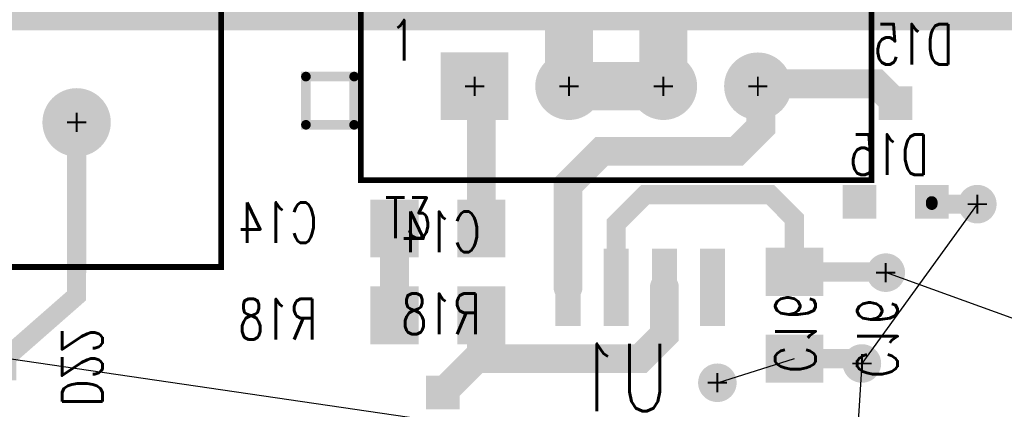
# Model space of a CAD drawing. Extents: x -4.8 to 11.7, y -3.6 to 8.1.
# Tile 32 of 53: x 0.672 to 1.694, y 2.652 to 3.056. Entities that reach past the tile are written whole.
import ezdxf
from ezdxf.enums import TextEntityAlignment as Align

# ---------------------------------------------------------------- set-up
doc = ezdxf.new("R2010")
doc.units = 0
for name, pattern in [('SIG_1', [2, 1, 1]), ('SIG_104', [2, 1, 1]), ('SIG_114', [2, 1, 1]), ('SIG_20', [2, 1, 1]), ('SIG_27', [2, 1, 1]), ('SIG_28', [2, 1, 1]), ('SIG_29', [2, 1, 1]), ('SIG_39', [2, 1, 1])]:
    doc.linetypes.add(name, pattern=pattern)
for name, color, linetype in [('2D_LINE_02', 231, 'CONTINUOUS'), ('DRIL_NPLTE_THRU_01', 16, 'CONTINUOUS'), ('DRIL_NPLTE_THRU_04', 176, 'CONTINUOUS'), ('DRIL_PLTE_THRU_01', 16, 'CONTINUOUS'), ('DRIL_PLTE_THRU_04', 176, 'CONTINUOUS'), ('DRIL_SYMBOL', 254, 'CONTINUOUS'), ('LINK_00', 2, 'CONTINUOUS'), ('PADS_BOT', 5, 'CONTINUOUS'), ('PADS_INNER', 1, 'CONTINUOUS'), ('PADS_TOP', 1, 'CONTINUOUS'), ('PART_NAME_123', 255, 'CONTINUOUS'), ('PART_NAME_124', 6, 'CONTINUOUS'), ('PART_NAME_129', 2, 'CONTINUOUS'), ('PART_NAME_130', 106, 'CONTINUOUS'), ('PART_TOP_2DLINE_123', 255, 'CONTINUOUS'), ('PART_TOP_2DLINE_129', 2, 'CONTINUOUS'), ('PART_TOP_COPPER_123', 255, 'CONTINUOUS'), ('PART_TOP_COPPER_129', 2, 'CONTINUOUS'), ('PART_TOP_TEXT_123', 255, 'CONTINUOUS'), ('PART_TOP_TEXT_129', 2, 'CONTINUOUS'), ('TRACE_04', 5, 'CONTINUOUS'), ('VIAPTS', 56, 'CONTINUOUS')]:
    doc.layers.add(name, color=color, linetype=linetype)
doc.styles.add('W0$001', font='simplex', dxfattribs={"width": 0.75})
doc.styles.add('W0$006', font='simplex', dxfattribs={"width": 0.75})

# ---------------------------------------------------------------- blocks, each defined once
blk = doc.blocks.new('DRAWING_276')
at = {"layer": '2D_LINE_02', "const_width": 0.05}
blk.add_lwpolyline([(0.0746, 0.0502), (4.145, 0.0502), (4.145, -0.675), (3.4351, -0.675), (3.4351, -0.9951), (3.57, -0.9951), (3.57, -4.45), (2.89, -4.45), (2.89, -3.38), (0.0746, -3.38)], close=True, dxfattribs=at)
blk = doc.blocks.new('DRIL_HOLE_0')
blk.add_lwpolyline([(0, 0, 1), (0, 0, 1)], format="xyb", close=True)
blk = doc.blocks.new('PAD_0')
blk.add_lwpolyline([(0, 0, 1), (0, 0, 1)], format="xyb", close=True)
blk = doc.blocks.new('PAD_2')
at = {"const_width": 0.05}
blk.add_lwpolyline([(-0.03, 0), (0.03, 0)], dxfattribs=at)
blk = doc.blocks.new('STK_BOT_29')
at = {"layer": 'DRIL_NPLTE_THRU_01'}
blk.add_blockref('DRIL_HOLE_0', (0, 0), dxfattribs=at)
at = {"layer": 'DRIL_NPLTE_THRU_04'}
blk.add_blockref('DRIL_HOLE_0', (0, 0), dxfattribs=at)
at = {"layer": 'PADS_BOT', "rotation": 90}
blk.add_blockref('PAD_2', (0, 0), dxfattribs=at)
at = {"layer": 'PADS_INNER'}
blk.add_blockref('PAD_0', (0, 0), dxfattribs=at)
at = {"layer": 'PADS_TOP'}
blk.add_blockref('PAD_0', (0, 0), dxfattribs=at)
blk = doc.blocks.new('SYM_BOT_20')
for p in [(-0.045, 0), (0.045, 0)]:
    blk.add_blockref('STK_BOT_29', p)
blk = doc.blocks.new('PART_BOT_8')
blk.add_blockref('SYM_BOT_20', (0, 0))
at = {"layer": 'PART_NAME_124', "style": 'W0$006', "width": 0.75}
blk.add_text('C16', height=0.042, dxfattribs=at).set_placement((-0.065, 0.065))
at = {"layer": 'PART_NAME_130', "style": 'W0$001', "width": 0.75}
blk.add_text('C16', height=0.042, dxfattribs=at).set_placement((-0.06, -0.02))
blk = doc.blocks.new('PAD_13')
at = {"const_width": 0.035}
blk.add_lwpolyline([(-0.0175, 0), (0.0175, 0)], dxfattribs=at)
blk = doc.blocks.new('STK_BOT_24')
at = {"layer": 'DRIL_NPLTE_THRU_01'}
blk.add_blockref('DRIL_HOLE_0', (0, 0), dxfattribs=at)
at = {"layer": 'DRIL_NPLTE_THRU_04'}
blk.add_blockref('DRIL_HOLE_0', (0, 0), dxfattribs=at)
at = {"layer": 'PADS_BOT'}
blk.add_blockref('PAD_13', (0, 0), dxfattribs=at)
at = {"layer": 'PADS_INNER'}
blk.add_blockref('PAD_0', (0, 0), dxfattribs=at)
at = {"layer": 'PADS_TOP'}
blk.add_blockref('PAD_0', (0, 0), dxfattribs=at)
blk = doc.blocks.new('SYM_BOT_18')
for p in [(0, 0.05), (-0.0375, -0.0525), (0.0375, -0.0525)]:
    blk.add_blockref('STK_BOT_24', p)
blk = doc.blocks.new('PART_BOT_33')
blk.add_blockref('SYM_BOT_18', (0, 0))
at = {"layer": 'PART_NAME_124', "style": 'W0$006', "width": 0.75}
blk.add_text('D15', height=0.042, dxfattribs=at).set_placement((-0.06, 0.09))
at = {"layer": 'PART_NAME_130', "style": 'W0$001', "width": 0.75}
blk.add_text('D15', height=0.042, dxfattribs=at).set_placement((-0.0343, -0.0245))
blk = doc.blocks.new('PAD_25')
at = {"const_width": 0.026}
blk.add_lwpolyline([(-0.04, 0), (0.04, 0)], dxfattribs=at)
blk = doc.blocks.new('STK_BOT_14')
at = {"layer": 'DRIL_NPLTE_THRU_01'}
blk.add_blockref('DRIL_HOLE_0', (0, 0), dxfattribs=at)
at = {"layer": 'DRIL_NPLTE_THRU_04'}
blk.add_blockref('DRIL_HOLE_0', (0, 0), dxfattribs=at)
at = {"layer": 'PADS_BOT'}
blk.add_blockref('PAD_25', (0, 0), dxfattribs=at)
at = {"layer": 'PADS_INNER'}
blk.add_blockref('PAD_0', (0, 0), dxfattribs=at)
at = {"layer": 'PADS_TOP'}
blk.add_blockref('PAD_0', (0, 0), dxfattribs=at)
blk = doc.blocks.new('SYM_BOT_11')
for p in [(-0.095, 0.075), (0.094, 0.075), (-0.095, 0.025), (0.094, 0.025), (-0.095, -0.025), (0.094, -0.025), (-0.095, -0.075), (0.094, -0.075)]:
    blk.add_blockref('STK_BOT_14', p)
blk = doc.blocks.new('PART_BOT_36')
blk.add_blockref('SYM_BOT_11', (0, 0))
at = {"layer": 'PART_NAME_124', "style": 'W0$006', "width": 0.75}
blk.add_text('U1', height=0.042, dxfattribs=at).set_placement((-0.09, 0.14))
at = {"layer": 'PART_NAME_130', "style": 'W0$001', "width": 0.75}
blk.add_text('U1', height=0.07, rotation=270, dxfattribs=at).set_placement((-0.0345, 0.0293))
blk = doc.blocks.new('SYM_BOT_27')
for p in [(-0.045, 0), (0.045, 0)]:
    blk.add_blockref('STK_BOT_29', p)
blk = doc.blocks.new('PART_BOT_56')
blk.add_blockref('SYM_BOT_27', (0, 0))
at = {"layer": 'PART_NAME_124', "style": 'W0$006', "width": 0.75}
blk.add_text('R18', height=0.042, rotation=180, dxfattribs=at).set_placement((-0.125, 0.025))
at = {"layer": 'PART_NAME_130', "style": 'W0$001', "width": 0.75}
blk.add_text('R18', height=0.042, rotation=180, dxfattribs=at).set_placement((0.0443, 0.0195))
blk = doc.blocks.new('PART_BOT_58')
blk.add_blockref('SYM_BOT_20', (0, 0))
at = {"layer": 'PART_NAME_124', "style": 'W0$006', "width": 0.75}
blk.add_text('C14', height=0.042, rotation=180, dxfattribs=at).set_placement((-0.125, 0.015))
at = {"layer": 'PART_NAME_130', "style": 'W0$001', "width": 0.75}
blk.add_text('C14', height=0.042, rotation=180, dxfattribs=at).set_placement((0.0443, 0.0245))
blk = doc.blocks.new('PART_BOT_59')
blk.add_blockref('SYM_BOT_18', (0, 0))
at = {"layer": 'PART_NAME_124', "style": 'W0$006', "width": 0.75}
blk.add_text('D14', height=0.042, dxfattribs=at).set_placement((0.08, -0.07))
at = {"layer": 'PART_NAME_130', "style": 'W0$001', "width": 0.75}
blk.add_text('D14', height=0.042, dxfattribs=at).set_placement((-0.0343, -0.0195))
blk = doc.blocks.new('SMOOTH_0$001')
at = {"const_width": 0.0005}
blk.add_lwpolyline([(-0.00025, 0, 1), (0.00025, 0, 1)], format="xyb", close=True, dxfattribs=at)
blk = doc.blocks.new('SMOOTH_0$01')
at = {"const_width": 0.005}
blk.add_lwpolyline([(-0.0025, 0, 1), (0.0025, 0, 1)], format="xyb", close=True, dxfattribs=at)
blk = doc.blocks.new('SMOOTH_0$006')
at = {"const_width": 0.003}
blk.add_lwpolyline([(-0.0015, 0, 1), (0.0015, 0, 1)], format="xyb", close=True, dxfattribs=at)
blk = doc.blocks.new('PART_BODY_TOP_180')
at = {"layer": 'PART_TOP_2DLINE_123', "const_width": 0.006}
blk.add_lwpolyline([(-0.265, 0.245), (0.265, 0.245), (0.265, -0.245), (-0.265, -0.245)], close=True, dxfattribs=at)
at = {"layer": 'PART_TOP_2DLINE_129', "const_width": 0.001}
blk.add_lwpolyline([(-0.265, 0.245), (0.265, 0.245), (0.265, -0.245), (-0.265, -0.245)], close=True, dxfattribs=at)
at = {"layer": 'PART_TOP_COPPER_123', "const_width": 0.01}
blk.add_lwpolyline([(-0.322, -0.1375), (-0.272, -0.1375), (-0.272, -0.1875), (-0.322, -0.1875)], close=True, dxfattribs=at)
at = {"layer": 'PART_TOP_2DLINE_123'}
for p in [(-0.265, 0.245), (0.265, 0.245), (-0.265, -0.245), (0.265, -0.245)]:
    blk.add_blockref('SMOOTH_0$006', p, dxfattribs=at)
at = {"layer": 'PART_TOP_2DLINE_129'}
for p in [(-0.265, 0.245), (0.265, 0.245), (-0.265, -0.245), (0.265, -0.245)]:
    blk.add_blockref('SMOOTH_0$001', p, dxfattribs=at)
at = {"layer": 'PART_TOP_COPPER_123'}
for p in [(-0.322, -0.1375), (-0.272, -0.1375), (-0.322, -0.1875), (-0.272, -0.1875)]:
    blk.add_blockref('SMOOTH_0$01', p, dxfattribs=at)
at = {"layer": 'PART_TOP_TEXT_129', "style": 'W0$001', "width": 0.75}
blk.add_text('1', height=0.042, dxfattribs=at).set_placement((-0.235, -0.1209))
blk = doc.blocks.new('DRIL_SYMBOL_0$04')
at = {"layer": 'DRIL_SYMBOL', "const_width": 0.002}
for points in [[(0, -0.01), (0, 0.01)], [(-0.01, 0), (0.01, 0)]]:
    blk.add_lwpolyline(points, dxfattribs=at)
blk = doc.blocks.new('DRIL_HOLE_0$04')
at = {"const_width": 0.02}
blk.add_lwpolyline([(-0.01, 0, 1), (0.01, 0, 1)], format="xyb", close=True, dxfattribs=at)
blk.add_blockref('DRIL_SYMBOL_0$04', (0, 0))
blk = doc.blocks.new('PAD_3')
at = {"const_width": 0.035}
blk.add_lwpolyline([(0, -0.0175, 1), (0, 0.0175, 1)], format="xyb", close=True, dxfattribs=at)
blk = doc.blocks.new('PAD_23')
at = {"const_width": 0.07}
blk.add_lwpolyline([(-0.035, 0), (0.035, 0)], dxfattribs=at)
blk = doc.blocks.new('STK_TOP_17')
at = {"layer": 'DRIL_PLTE_THRU_01'}
blk.add_blockref('DRIL_HOLE_0$04', (0, 0), dxfattribs=at)
at = {"layer": 'DRIL_PLTE_THRU_04'}
blk.add_blockref('DRIL_HOLE_0$04', (0, 0), dxfattribs=at)
at = {"layer": 'PADS_BOT'}
blk.add_blockref('PAD_23', (0, 0), dxfattribs=at)
at = {"layer": 'PADS_INNER'}
blk.add_blockref('PAD_3', (0, 0), dxfattribs=at)
at = {"layer": 'PADS_TOP'}
blk.add_blockref('PAD_23', (0, 0), dxfattribs=at)
blk = doc.blocks.new('STK_TOP_16')
at = {"layer": 'DRIL_PLTE_THRU_01'}
blk.add_blockref('DRIL_HOLE_0$04', (0, 0), dxfattribs=at)
at = {"layer": 'DRIL_PLTE_THRU_04'}
blk.add_blockref('DRIL_HOLE_0$04', (0, 0), dxfattribs=at)
at = {"layer": 'PADS_BOT'}
blk.add_blockref('PAD_3', (0, 0), dxfattribs=at)
at = {"layer": 'PADS_INNER'}
blk.add_blockref('PAD_3', (0, 0), dxfattribs=at)
at = {"layer": 'PADS_TOP'}
blk.add_blockref('PAD_3', (0, 0), dxfattribs=at)
blk = doc.blocks.new('SYM_TOP_13')
for name, p in [('PART_BODY_TOP_180', (0, 0)), ('STK_TOP_16', (-0.147, 0.1475)), ('STK_TOP_16', (-0.049, 0.1475)), ('STK_TOP_16', (0.049, 0.1475)), ('STK_TOP_16', (0.147, 0.1475)), ('STK_TOP_17', (-0.147, -0.1475)), ('STK_TOP_16', (-0.049, -0.1475)), ('STK_TOP_16', (0.049, -0.1475)), ('STK_TOP_16', (0.147, -0.1475))]:
    blk.add_blockref(name, p)
blk = doc.blocks.new('PART_TOP_60')
blk.add_blockref('SYM_TOP_13', (0, 0))
at = {"layer": 'PART_NAME_123', "style": 'W0$006', "width": 0.75}
blk.add_text('T3', height=0.042, dxfattribs=at).set_placement((-0.24, -0.305))
at = {"layer": 'PART_NAME_129', "style": 'W0$001', "width": 0.75}
blk.add_text('T3', height=0.07, dxfattribs=at).set_placement((-0.04, -0.03))
blk = doc.blocks.new('SYM_BOT_84')
for p in [(-0.0001, 0.05), (-0.0376, -0.0525), (0.0375, -0.0525)]:
    blk.add_blockref('STK_BOT_24', p)
blk = doc.blocks.new('PART_BOT_162')
blk.add_blockref('SYM_BOT_84', (0, 0))
at = {"layer": 'PART_NAME_124', "style": 'W0$006', "width": 0.75}
blk.add_text('D22', height=0.042, dxfattribs=at).set_placement((-0.045, 0.115))
at = {"layer": 'PART_NAME_130', "style": 'W0$001', "width": 0.75}
blk.add_text('D22', height=0.042, dxfattribs=at).set_placement((-0.0396, -0.0156))
blk = doc.blocks.new('PART_BODY_TOP_186')
at = {"layer": 'PART_TOP_2DLINE_123', "const_width": 0.006}
blk.add_lwpolyline([(0.5, 0.4), (-0.5, 0.4), (-0.5, -0.4), (0.5, -0.4)], close=True, dxfattribs=at)
at = {"layer": 'PART_TOP_2DLINE_129', "const_width": 0.001}
blk.add_lwpolyline([(0.5, 0.4), (-0.5, 0.4), (-0.5, -0.4), (0.5, -0.4)], close=True, dxfattribs=at)
at = {"layer": 'PART_TOP_COPPER_123', "const_width": 0.01}
blk.add_lwpolyline([(-0.555, 0.44), (-0.515, 0.44), (-0.515, 0.4), (-0.555, 0.4)], close=True, dxfattribs=at)
at = {"layer": 'PART_TOP_COPPER_129', "const_width": 0.01}
blk.add_lwpolyline([(-0.555, 0.44), (-0.515, 0.44), (-0.515, 0.4), (-0.555, 0.4)], close=True, dxfattribs=at)
at = {"layer": 'PART_TOP_2DLINE_123'}
for p in [(-0.5, 0.4), (0.5, 0.4), (-0.5, -0.4), (0.5, -0.4)]:
    blk.add_blockref('SMOOTH_0$006', p, dxfattribs=at)
at = {"layer": 'PART_TOP_2DLINE_129'}
for p in [(-0.5, 0.4), (0.5, 0.4), (-0.5, -0.4), (0.5, -0.4)]:
    blk.add_blockref('SMOOTH_0$001', p, dxfattribs=at)
at = {"layer": 'PART_TOP_COPPER_123'}
for p in [(-0.555, 0.44), (-0.515, 0.44), (-0.555, 0.4), (-0.515, 0.4)]:
    blk.add_blockref('SMOOTH_0$01', p, dxfattribs=at)
at = {"layer": 'PART_TOP_COPPER_129'}
for p in [(-0.555, 0.44), (-0.515, 0.44), (-0.555, 0.4), (-0.515, 0.4)]:
    blk.add_blockref('SMOOTH_0$01', p, dxfattribs=at)
at = {"layer": 'PART_TOP_TEXT_123', "style": 'W0$006', "width": 0.75}
blk.add_text('1', height=0.042, dxfattribs=at).set_placement((-0.45, 0.45), align=Align.MIDDLE_CENTER)
at = {"layer": 'PART_TOP_TEXT_129', "style": 'W0$001', "width": 0.75}
blk.add_text('1', height=0.042, dxfattribs=at).set_placement((-0.4531, 0.3169), align=Align.MIDDLE_CENTER)
blk = doc.blocks.new('DRIL_SYMBOL_0$052')
at = {"layer": 'DRIL_SYMBOL', "const_width": 0.002}
for points in [[(0, -0.01), (0, 0.01)], [(-0.01, 0), (0.01, 0)]]:
    blk.add_lwpolyline(points, dxfattribs=at)
blk = doc.blocks.new('DRIL_HOLE_0$052')
at = {"const_width": 0.026}
blk.add_lwpolyline([(-0.013, 0, 1), (0.013, 0, 1)], format="xyb", close=True, dxfattribs=at)
blk.add_blockref('DRIL_SYMBOL_0$052', (0, 0))
blk = doc.blocks.new('PAD_35')
at = {"const_width": 0.085}
blk.add_lwpolyline([(-0.0425, 0), (0.0425, 0)], dxfattribs=at)
blk = doc.blocks.new('STK_TOP_27')
at = {"layer": 'DRIL_PLTE_THRU_01'}
blk.add_blockref('DRIL_HOLE_0$052', (0, 0), dxfattribs=at)
at = {"layer": 'DRIL_PLTE_THRU_04'}
blk.add_blockref('DRIL_HOLE_0$052', (0, 0), dxfattribs=at)
at = {"layer": 'PADS_BOT'}
blk.add_blockref('PAD_35', (0, 0), dxfattribs=at)
at = {"layer": 'PADS_INNER'}
blk.add_blockref('PAD_35', (0, 0), dxfattribs=at)
at = {"layer": 'PADS_TOP'}
blk.add_blockref('PAD_35', (0, 0), dxfattribs=at)
blk = doc.blocks.new('PAD_5')
at = {"const_width": 0.0425}
blk.add_lwpolyline([(0, -0.02125, 1), (0, 0.02125, 1)], format="xyb", close=True, dxfattribs=at)
blk = doc.blocks.new('STK_TOP_28')
at = {"layer": 'DRIL_PLTE_THRU_01'}
blk.add_blockref('DRIL_HOLE_0$052', (0, 0), dxfattribs=at)
at = {"layer": 'DRIL_PLTE_THRU_04'}
blk.add_blockref('DRIL_HOLE_0$052', (0, 0), dxfattribs=at)
at = {"layer": 'PADS_BOT'}
blk.add_blockref('PAD_5', (0, 0), dxfattribs=at)
at = {"layer": 'PADS_INNER'}
blk.add_blockref('PAD_5', (0, 0), dxfattribs=at)
at = {"layer": 'PADS_TOP'}
blk.add_blockref('PAD_5', (0, 0), dxfattribs=at)
blk = doc.blocks.new('PAD_141')
at = {"const_width": 0.0355}
blk.add_lwpolyline([(0, -0.01775, 1), (0, 0.01775, 1)], format="xyb", close=True, dxfattribs=at)
blk = doc.blocks.new('STK_TOP_26')
at = {"layer": 'DRIL_PLTE_THRU_01'}
blk.add_blockref('DRIL_HOLE_0$04', (0, 0), dxfattribs=at)
at = {"layer": 'DRIL_PLTE_THRU_04'}
blk.add_blockref('DRIL_HOLE_0$04', (0, 0), dxfattribs=at)
at = {"layer": 'PADS_BOT'}
blk.add_blockref('PAD_141', (0, 0), dxfattribs=at)
at = {"layer": 'PADS_INNER'}
blk.add_blockref('PAD_141', (0, 0), dxfattribs=at)
at = {"layer": 'PADS_TOP'}
blk.add_blockref('PAD_141', (0, 0), dxfattribs=at)
blk = doc.blocks.new('SYM_TOP_19')
for name, p in [('PART_BODY_TOP_186', (0, 0)), ('STK_TOP_27', (-0.35, 0.25)), ('STK_TOP_28', (-0.15, 0.25)), ('STK_TOP_26', (0.35, 0.25)), ('STK_TOP_26', (0.35, 0)), ('STK_TOP_28', (-0.35, -0.25)), ('STK_TOP_28', (-0.15, -0.25)), ('STK_TOP_26', (0.35, -0.25))]:
    blk.add_blockref(name, p)
blk = doc.blocks.new('PART_TOP_276')
blk.add_blockref('SYM_TOP_19', (0, 0))
at = {"layer": 'PART_NAME_123', "style": 'W0$006', "width": 0.75}
blk.add_text('T1', height=0.042, dxfattribs=at).set_placement((-0.4705, -0.4707))
at = {"layer": 'PART_NAME_129', "style": 'W0$001', "width": 0.75}
blk.add_text('T1', height=0.105, rotation=180, dxfattribs=at).set_placement((0.0095, 0.0443))
blk = doc.blocks.new('SMOOTH_0$02')
at = {"const_width": 0.01}
blk.add_lwpolyline([(-0.005, 0, 1), (0.005, 0, 1)], format="xyb", close=True, dxfattribs=at)
blk = doc.blocks.new('SMOOTH_0$012')
at = {"const_width": 0.006}
blk.add_lwpolyline([(-0.003, 0, 1), (0.003, 0, 1)], format="xyb", close=True, dxfattribs=at)
blk = doc.blocks.new('SMOOTH_0$03')
at = {"const_width": 0.015}
blk.add_lwpolyline([(-0.0075, 0, 1), (0.0075, 0, 1)], format="xyb", close=True, dxfattribs=at)
blk = doc.blocks.new('TRACE_256')
at = {"layer": 'TRACE_04', "linetype": 'SIG_29', "const_width": 0.03}
blk.add_lwpolyline([(1.4357, 2.9895), (1.4407, 2.9895)], dxfattribs=at)
at = {"layer": 'TRACE_04'}
for p in [(1.4357, 2.9895), (1.4407, 2.9895)]:
    blk.add_blockref('SMOOTH_0$03', p, dxfattribs=at)
blk = doc.blocks.new('TRACE_258')
at = {"layer": 'TRACE_04', "linetype": 'SIG_29', "const_width": 0.03}
blk.add_lwpolyline([(1.4357, 2.9895), (1.4377, 2.987)], dxfattribs=at)
at = {"layer": 'TRACE_04'}
for p in [(1.4357, 2.9895), (1.4377, 2.987)]:
    blk.add_blockref('SMOOTH_0$03', p, dxfattribs=at)
blk = doc.blocks.new('TRACE_242')
at = {"layer": 'TRACE_04', "linetype": 'SIG_29', "const_width": 0.03}
blk.add_lwpolyline([(1.4377, 2.987), (1.4407, 2.9895)], dxfattribs=at)
at = {"layer": 'TRACE_04'}
for p in [(1.4407, 2.9895), (1.4377, 2.987)]:
    blk.add_blockref('SMOOTH_0$03', p, dxfattribs=at)
blk = doc.blocks.new('TRACE_244')
at = {"layer": 'TRACE_04', "linetype": 'SIG_29', "const_width": 0.03}
blk.add_lwpolyline([(1.4407, 2.9895), (1.5607, 2.9895), (1.5807, 2.9695)], dxfattribs=at)
at = {"layer": 'TRACE_04'}
for p in [(1.4407, 2.9895), (1.5607, 2.9895), (1.5807, 2.9695)]:
    blk.add_blockref('SMOOTH_0$03', p, dxfattribs=at)
blk = doc.blocks.new('TRACE_246')
at = {"layer": 'TRACE_04', "linetype": 'SIG_29', "const_width": 0.03}
blk.add_lwpolyline([(1.2407, 2.8845), (1.2757, 2.9195), (1.4157, 2.9195), (1.4407, 2.9445), (1.4407, 2.9895)], dxfattribs=at)
at = {"layer": 'TRACE_04'}
for p in [(1.4407, 2.9895), (1.4407, 2.9445), (1.2757, 2.9195), (1.4157, 2.9195), (1.2407, 2.8845)]:
    blk.add_blockref('SMOOTH_0$03', p, dxfattribs=at)
blk = doc.blocks.new('TRACE_248')
at = {"layer": 'TRACE_04', "linetype": 'SIG_29', "const_width": 0.03}
blk.add_lwpolyline([(1.2407, 2.8845), (1.2407, 2.7785)], dxfattribs=at)
at = {"layer": 'TRACE_04'}
for p in [(1.2407, 2.8845), (1.2407, 2.7785)]:
    blk.add_blockref('SMOOTH_0$03', p, dxfattribs=at)
blk = doc.blocks.new('SMOOTH_0$05')
at = {"const_width": 0.025}
blk.add_lwpolyline([(-0.0125, 0, 1), (0.0125, 0, 1)], format="xyb", close=True, dxfattribs=at)
blk = doc.blocks.new('DRIL_SYMBOL_0$018')
at = {"layer": 'DRIL_SYMBOL', "const_width": 0.002}
for points in [[(0, -0.01), (0, 0.01)], [(-0.01, 0), (0.01, 0)]]:
    blk.add_lwpolyline(points, dxfattribs=at)
blk = doc.blocks.new('DRIL_HOLE_0$018')
at = {"const_width": 0.009}
blk.add_lwpolyline([(-0.0045, 0, 1), (0.0045, 0, 1)], format="xyb", close=True, dxfattribs=at)
blk.add_blockref('DRIL_SYMBOL_0$018', (0, 0))
blk = doc.blocks.new('PAD_65')
at = {"const_width": 0.02}
blk.add_lwpolyline([(0, -0.01, 1), (0, 0.01, 1)], format="xyb", close=True, dxfattribs=at)
blk = doc.blocks.new('STK_TOP_4')
at = {"layer": 'DRIL_PLTE_THRU_01'}
blk.add_blockref('DRIL_HOLE_0$018', (0, 0), dxfattribs=at)
at = {"layer": 'DRIL_PLTE_THRU_04'}
blk.add_blockref('DRIL_HOLE_0$018', (0, 0), dxfattribs=at)
at = {"layer": 'PADS_BOT'}
blk.add_blockref('PAD_65', (0, 0), dxfattribs=at)
at = {"layer": 'PADS_INNER'}
blk.add_blockref('PAD_65', (0, 0), dxfattribs=at)
at = {"layer": 'PADS_TOP'}
blk.add_blockref('PAD_65', (0, 0), dxfattribs=at)
blk = doc.blocks.new('SYM_TOP_3')
blk.add_blockref('STK_TOP_4', (0, 0))

msp = doc.modelspace()

# ---------------------------------------------------------------- linework, layer by layer
at = {"layer": 'LINK_00', "linetype": 'SIG_1'}
for p, q in [((1.6655, 2.8647), (1.5457, 2.6995)), ((1.1707, 2.6295), (0.4206, 2.7396)), ((1.3957, 2.6795), (1.4757, 2.7045)), ((1.5457, 2.6995), (1.5307, 2.4745))]:
    msp.add_line(p, q, dxfattribs=at)
at = {"layer": 'LINK_00', "linetype": 'SIG_20'}
msp.add_line((5.3355, 1.4397), (1.5705, 2.7937), dxfattribs=at)
at = {"layer": 'TRACE_04', "linetype": 'SIG_104', "const_width": 0.05}
for points in [[(0.7307, 3.4495), (0.7307, 3.2845), (0.8655, 3.1497), (1.1767, 3.1497), (1.2417, 3.0847), (1.2417, 2.987)], [(1.3397, 2.987), (1.3397, 3.0889), (1.3755, 3.1247), (1.9767, 3.1247), (2.0067, 3.0947), (2.0067, 2.987)], [(1.2417, 2.987), (1.3397, 2.987)]]:
    msp.add_lwpolyline(points, dxfattribs=at)
at = {"layer": 'TRACE_04', "linetype": 'SIG_29', "const_width": 0.03}
msp.add_lwpolyline([(1.2407, 2.7785), (1.2407, 2.8845), (1.2757, 2.9195), (1.4157, 2.9195), (1.4407, 2.9445), (1.4407, 2.9895), (1.5607, 2.9895), (1.5807, 2.9695)], dxfattribs=at)
at = {"layer": 'TRACE_04', "linetype": 'SIG_39', "const_width": 0.03}
msp.add_lwpolyline([(1.1437, 2.987), (1.1507, 2.98), (1.1507, 2.8395)], dxfattribs=at)
at = {"layer": 'TRACE_04', "linetype": 'SIG_114', "const_width": 0.02}
msp.add_lwpolyline([(0.6506, 2.6995), (0.7306, 2.7696), (0.7307, 2.9495)], dxfattribs=at)
at = {"layer": 'TRACE_04', "linetype": 'SIG_20', "const_width": 0.02}
for points in [[(1.2907, 2.7785), (1.2907, 2.8445), (1.3207, 2.8745), (1.4507, 2.8745), (1.4757, 2.8495), (1.4757, 2.7945)], [(1.4757, 2.7945), (1.5655, 2.7945), (1.5705, 2.7937)]]:
    msp.add_lwpolyline(points, dxfattribs=at)
at = {"layer": 'TRACE_04', "linetype": 'SIG_1'}
for points, const_width in [([(1.6182, 2.8647), (1.6655, 2.8647)], 0.02), ([(1.6182, 2.867), (1.6182, 2.8647)], 0.012), ([(1.4757, 2.7045), (1.5407, 2.7045), (1.5457, 2.6995)], 0.02)]:
    msp.add_lwpolyline(points, dxfattribs=dict(at, const_width=const_width))
at = {"layer": 'TRACE_04', "linetype": 'SIG_27', "const_width": 0.03}
msp.add_lwpolyline([(1.0607, 2.8395), (1.0607, 2.7495)], dxfattribs=at)
at = {"layer": 'TRACE_04', "linetype": 'SIG_28', "const_width": 0.03}
for points in [[(1.1507, 2.7495), (1.1507, 2.7045), (1.3157, 2.7045), (1.3407, 2.7295), (1.3407, 2.7785)], [(1.1107, 2.6695), (1.1457, 2.7045), (1.1507, 2.7045), (1.1507, 2.7495)]]:
    msp.add_lwpolyline(points, dxfattribs=at)

# ---------------------------------------------------------------- block references
for name, p in [('DRAWING_276', (-0.2996, 6.4498)), ('PART_TOP_60', (1.2907, 3.1345)), ('TRACE_246', (0, 0)), ('TRACE_256', (0, 0)), ('TRACE_258', (0, 0)), ('TRACE_242', (0, 0)), ('TRACE_244', (0, 0)), ('TRACE_248', (0, 0))]:
    msp.add_blockref(name, p)
at = {"rotation": 270}
msp.add_blockref('PART_TOP_276', (0.4807, 3.2995), dxfattribs=at)
at = {"xscale": -1}
for name, p in [('PART_BOT_33', (1.5807, 2.9195)), ('PART_BOT_59', (1.1107, 2.6195))]:
    msp.add_blockref(name, p, dxfattribs=at)
for name, p, rotation in [('PART_BOT_58', (1.1057, 2.8395), -180), ('PART_BOT_36', (1.3157, 2.6845), -90), ('PART_BOT_8', (1.4757, 2.7495), -90), ('PART_BOT_56', (1.1057, 2.7495), -180), ('PART_BOT_162', (0.6006, 2.6996), -90)]:
    msp.add_blockref(name, p, dxfattribs=dict(at, rotation=rotation))
at = {"layer": 'TRACE_04'}
for name, p in [('SMOOTH_0$05', (1.2417, 2.987)), ('SMOOTH_0$05', (1.2417, 2.987)), ('SMOOTH_0$05', (1.3397, 2.987)), ('SMOOTH_0$05', (1.3397, 2.987)), ('SMOOTH_0$03', (1.4407, 2.9895)), ('SMOOTH_0$03', (1.5607, 2.9895)), ('SMOOTH_0$03', (1.1437, 2.987)), ('SMOOTH_0$03', (1.1507, 2.98)), ('SMOOTH_0$03', (1.5807, 2.9695)), ('SMOOTH_0$02', (0.7307, 2.9495)), ('SMOOTH_0$03', (1.4407, 2.9445)), ('SMOOTH_0$03', (1.2757, 2.9195)), ('SMOOTH_0$03', (1.4157, 2.9195)), ('SMOOTH_0$03', (1.2407, 2.8845)), ('SMOOTH_0$02', (1.3207, 2.8745)), ('SMOOTH_0$02', (1.4507, 2.8745)), ('SMOOTH_0$02', (1.6182, 2.8647)), ('SMOOTH_0$012', (1.6182, 2.867)), ('SMOOTH_0$02', (1.6655, 2.8647)), ('SMOOTH_0$012', (1.6182, 2.8647)), ('SMOOTH_0$03', (1.0607, 2.8395)), ('SMOOTH_0$03', (1.1507, 2.8395)), ('SMOOTH_0$02', (1.2907, 2.8445)), ('SMOOTH_0$02', (1.4757, 2.8495)), ('SMOOTH_0$02', (1.4757, 2.7945)), ('SMOOTH_0$02', (1.4757, 2.7945)), ('SMOOTH_0$02', (1.5655, 2.7945)), ('SMOOTH_0$02', (1.5705, 2.7937)), ('SMOOTH_0$03', (1.2407, 2.7785)), ('SMOOTH_0$03', (1.3407, 2.7785)), ('SMOOTH_0$02', (0.7306, 2.7696)), ('SMOOTH_0$02', (1.2907, 2.7785)), ('SMOOTH_0$03', (1.0607, 2.7495)), ('SMOOTH_0$03', (1.1507, 2.7495)), ('SMOOTH_0$03', (1.1507, 2.7495)), ('SMOOTH_0$03', (1.3407, 2.7295)), ('SMOOTH_0$03', (1.1457, 2.7045)), ('SMOOTH_0$03', (1.1507, 2.7045)), ('SMOOTH_0$03', (1.1507, 2.7045)), ('SMOOTH_0$03', (1.3157, 2.7045)), ('SMOOTH_0$02', (1.4757, 2.7045)), ('SMOOTH_0$02', (1.5407, 2.7045)), ('SMOOTH_0$02', (1.5457, 2.6995)), ('SMOOTH_0$03', (1.1107, 2.6695))]:
    msp.add_blockref(name, p, dxfattribs=at)
at = {"layer": 'VIAPTS', "linetype": 'SIG_1'}
for p in [(1.6655, 2.8647), (1.5457, 2.6995), (1.3957, 2.6795)]:
    msp.add_blockref('SYM_TOP_3', p, dxfattribs=at)
at = {"layer": 'VIAPTS', "linetype": 'SIG_20'}
msp.add_blockref('SYM_TOP_3', (1.5705, 2.7937), dxfattribs=at)

doc.saveas('drawing.dxf')
